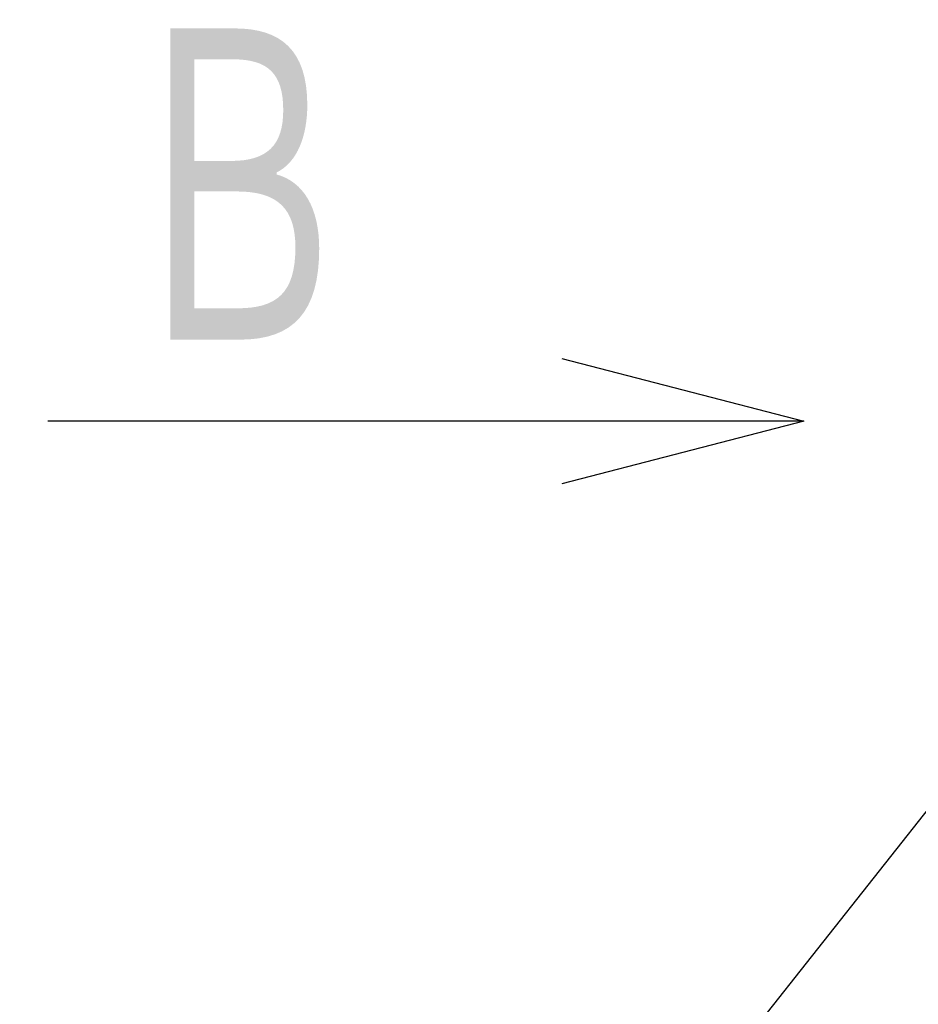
# Model space of a CAD drawing. Header units: millimetres. Extents: x 0 to 1071, y 0 to 742.
# Tile 86 of 130: x 355 to 377, y 430 to 454. Entities that reach past the tile are written whole.
import ezdxf

# ---------------------------------------------------------------- set-up
doc = ezdxf.new("R2010")
doc.units = ezdxf.units.MM
doc.header["$LTSCALE"] = 0.454724
doc.layers.add('NoLayerName_001', color=7, linetype='Continuous')
doc.styles.get("Standard").update_dxf_attribs({"font": 'txt', "bigfont": 'extfont2'})
doc.dimstyles.get("Standard").update_dxf_attribs({"dimtxt": 2.5, "dimasz": 2.5, "dimexe": 1, "dimexo": 1, "dimtad": 1, "dimdec": 3, "dimzin": 0, "dimdsep": 46, "dimtxsty": 'Standard', "dimcen": 2.5, "dimadec": 3, "dimazin": 0, "dimtfac": 0.75, "dimtdec": 3, "dimtmove": 0, "dimatfit": 3, "dimfxl": 1, "dimarcsym": 0})

msp = doc.modelspace()

# ---------------------------------------------------------------- texts
at = {"layer": 'NoLayerName_001', "color": 3, "lineweight": 13, "insert": (363.530334, 445.632704), "char_height": 8.75, "attachment_point": 9}
msp.add_mtext('\\A1;\\W0.6667;Ｂ', dxfattribs=at)

# ---------------------------------------------------------------- leaders
at = {"layer": 'NoLayerName_001', "color": 3, "linetype": 'Continuous', "lineweight": 13}
msp.add_leader([(374.363666, 444.449), (355.613668, 444.449)], dimstyle='Standard', override={"dimasz": 6, "dimldrblk": 'OPEN30'}, dxfattribs=at)
at = {"layer": 'NoLayerName_001', "color": 3, "linetype": 'Continuous', "lineweight": 13, "annotation_type": 0, "has_hookline": 1, "hookline_direction": 1, "text_width": 66.754171}
msp.add_leader([(385.050062, 444.449), (361.250001, 414.375002), (356.250001, 414.375002)], dimstyle='Standard', override={"dimtxt": 8.75, "dimasz": 5, "dimldrblk": 'OPEN30'}, dxfattribs=at)

doc.saveas('drawing.dxf')
